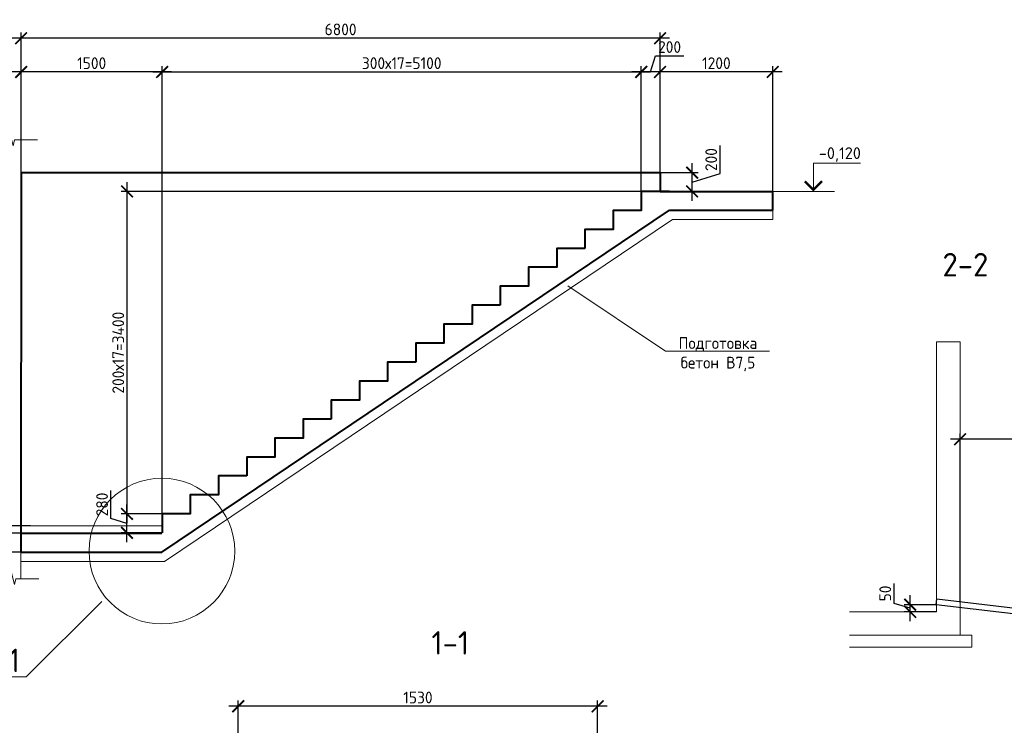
# Model space of a CAD drawing. Header units: millimetres. Extents: x 130535 to 1380046, y -231620 to 121434.
# Tile 81 of 135: x 676308 to 697269, y 8071 to 23098. Entities that reach past the tile are written whole.
import ezdxf
from ezdxf import colors
from ezdxf.entities.mleader import LeaderData, LeaderLine
from ezdxf.enums import TextEntityAlignment as Align
from ezdxf.math import Vec2, Vec3

# ---------------------------------------------------------------- set-up
doc = ezdxf.new("R2010")
doc.units = ezdxf.units.MM
doc.layers.get('DEFPOINTS').update_dxf_attribs({"lineweight": 0})
for name, color, linetype, lineweight in [('!PIARENA-KR-ADDITIONAL TEXT_ВЫНОСКИ', 7, 'Continuous', 13), ('РАЗМЕРЫ', 7, 'Continuous', 9), ('Разрез жилая часть$0$Отметки', 7, 'Continuous', 20), ('Символы 0.20', 7, 'Continuous', 20), ('стены монолит', 7, 'Continuous', 40), ('Текст 5.00', 7, 'Continuous', 50), ('Тонкая', 7, 'Continuous', 20), ('Тонкая 0.20', 7, 'Continuous', 20)]:
    doc.layers.add(name, color=color, linetype=linetype, lineweight=lineweight)
doc.layers.add('ИЗМ', color=7, linetype='Continuous')
doc.styles.add('!Main', font='isocpeui.ttf')
doc.styles.add('GOST-2.304_Type-B', font='GOST_Common.ttf')
doc.styles.add('ГОСТ', font='isocpeur.TTF')
doc.dimstyles.new('СПДС', dxfattribs={"dimscale": 100, "dimtxt": 2.5, "dimasz": 2.5, "dimexe": 1.25, "dimexo": 0, "dimtad": 1, "dimdec": 0, "dimtxsty": 'GOST-2.304_Type-B', "dimblk": 'ARCHTICK', "dimcen": 2.5, "dimdle": 2, "dimadec": 0, "dimazin": 2, "dimtfac": 0.75, "dimtdec": 0, "dimtmove": 1, "dimatfit": 3, "dimfxl": 1, "dimtolj": 1, "dimarcsym": 1})

# ---------------------------------------------------------------- blocks, each defined once
blk = doc.blocks.new('_None')
blk = doc.blocks.new('_ArchTick')
at = {"color": 0, "linetype": 'ByBlock', "const_width": 0.15}
blk.add_lwpolyline([(-0.5, -0.5), (0.5, 0.5)], dxfattribs=at)
blk = doc.blocks.new('*D269')
at = {"layer": 'DEFPOINTS', "color": 0, "linetype": 'Continuous', "lineweight": 0, "transparency": 16777216}
for p in [(689540, 21985), (689540, 19441), (679340, 12573)]:
    blk.add_point(p, dxfattribs=at)
at = {"layer": 'РАЗМЕРЫ', "color": 0, "linetype": 'Continuous', "lineweight": -2, "transparency": 16777216}
for p, q in [((679340, 12573), (679340, 22110)), ((689540, 19441), (689540, 22110)), ((679140, 21985), (689740, 21985))]:
    blk.add_line(p, q, dxfattribs=at)
at = {"layer": 'РАЗМЕРЫ', "color": 0, "linetype": 'Continuous', "lineweight": -2, "transparency": 16777216, "xscale": 250, "yscale": 250, "zscale": 250, "rotation": 180}
blk.add_blockref('_ArchTick', (679340, 21985), dxfattribs=at)
at = {"layer": 'РАЗМЕРЫ', "color": 0, "linetype": 'Continuous', "lineweight": -2, "transparency": 16777216, "xscale": 250, "yscale": 250, "zscale": 250}
blk.add_blockref('_ArchTick', (689540, 21985), dxfattribs=at)
at = {"layer": 'РАЗМЕРЫ', "color": 0, "linetype": 'Continuous', "lineweight": 0, "transparency": 16777216, "insert": (684440, 22172), "char_height": 250, "width": 550.09, "attachment_point": 5, "style": 'GOST-2.304_Type-B'}
blk.add_mtext('\\A1;300х17=5100', dxfattribs=at)
blk = doc.blocks.new('*D270')
at = {"layer": 'DEFPOINTS', "color": 0, "linetype": 'Continuous', "lineweight": 0, "transparency": 16777216}
for p in [(689939, 21985), (689939, 19841), (692339, 19441)]:
    blk.add_point(p, dxfattribs=at)
at = {"layer": 'РАЗМЕРЫ', "color": 0, "linetype": 'Continuous', "lineweight": -2, "transparency": 16777216}
for p, q in [((689939, 19841), (689939, 22110)), ((692339, 19441), (692339, 22110)), ((692539, 21985), (689739, 21985))]:
    blk.add_line(p, q, dxfattribs=at)
at = {"layer": 'РАЗМЕРЫ', "color": 0, "linetype": 'Continuous', "lineweight": -2, "transparency": 16777216, "xscale": 250, "yscale": 250, "zscale": 250, "rotation": 180}
blk.add_blockref('_ArchTick', (689939, 21985), dxfattribs=at)
at = {"layer": 'РАЗМЕРЫ', "color": 0, "linetype": 'Continuous', "lineweight": -2, "transparency": 16777216, "xscale": 250, "yscale": 250, "zscale": 250}
blk.add_blockref('_ArchTick', (692339, 21985), dxfattribs=at)
at = {"layer": 'РАЗМЕРЫ', "color": 0, "linetype": 'Continuous', "lineweight": 0, "transparency": 16777216, "insert": (691139, 22172), "char_height": 250, "attachment_point": 5, "style": 'GOST-2.304_Type-B'}
blk.add_mtext('\\A1;1200', dxfattribs=at)
blk = doc.blocks.new('*D271')
at = {"layer": 'DEFPOINTS', "color": 0, "linetype": 'Continuous', "lineweight": 0, "transparency": 16777216}
for p in [(676339, 22703), (676339, 19841), (689939, 19841)]:
    blk.add_point(p, dxfattribs=at)
at = {"layer": 'РАЗМЕРЫ', "color": 0, "linetype": 'Continuous', "lineweight": -2, "transparency": 16777216}
for p, q in [((690139, 22703), (676139, 22703)), ((676339, 19841), (676339, 22828)), ((689939, 19841), (689939, 22828))]:
    blk.add_line(p, q, dxfattribs=at)
at = {"layer": 'РАЗМЕРЫ', "color": 0, "linetype": 'Continuous', "lineweight": -2, "transparency": 16777216, "xscale": 250, "yscale": 250, "zscale": 250, "rotation": 180}
blk.add_blockref('_ArchTick', (676339, 22703), dxfattribs=at)
at = {"layer": 'РАЗМЕРЫ', "color": 0, "linetype": 'Continuous', "lineweight": -2, "transparency": 16777216, "xscale": 250, "yscale": 250, "zscale": 250}
blk.add_blockref('_ArchTick', (689939, 22703), dxfattribs=at)
at = {"layer": 'РАЗМЕРЫ', "color": 0, "linetype": 'Continuous', "lineweight": 0, "transparency": 16777216, "insert": (683139, 22891), "char_height": 250, "attachment_point": 5, "style": 'GOST-2.304_Type-B'}
blk.add_mtext('\\A1;6800', dxfattribs=at)
blk = doc.blocks.new('*D272')
at = {"layer": 'DEFPOINTS', "color": 0, "linetype": 'Continuous', "lineweight": 0, "transparency": 16777216}
for p in [(676339, 21985), (676339, 19841), (679340, 12573)]:
    blk.add_point(p, dxfattribs=at)
at = {"layer": 'РАЗМЕРЫ', "color": 0, "linetype": 'Continuous', "lineweight": -2, "transparency": 16777216}
for p, q in [((676339, 19841), (676339, 22110)), ((679340, 12573), (679340, 22110)), ((679540, 21985), (676139, 21985))]:
    blk.add_line(p, q, dxfattribs=at)
at = {"layer": 'РАЗМЕРЫ', "color": 0, "linetype": 'Continuous', "lineweight": -2, "transparency": 16777216, "xscale": 250, "yscale": 250, "zscale": 250, "rotation": 180}
blk.add_blockref('_ArchTick', (676339, 21985), dxfattribs=at)
at = {"layer": 'РАЗМЕРЫ', "color": 0, "linetype": 'Continuous', "lineweight": -2, "transparency": 16777216, "xscale": 250, "yscale": 250, "zscale": 250}
blk.add_blockref('_ArchTick', (679340, 21985), dxfattribs=at)
at = {"layer": 'РАЗМЕРЫ', "color": 0, "linetype": 'Continuous', "lineweight": 0, "transparency": 16777216, "insert": (677840, 22172), "char_height": 250, "attachment_point": 5, "style": 'GOST-2.304_Type-B'}
blk.add_mtext('\\A1;1500', dxfattribs=at)
blk = doc.blocks.new('*D289')
at = {"layer": 'DEFPOINTS', "color": 0, "linetype": 'Continuous', "lineweight": 0, "transparency": 16777216}
for p in [(689939, 19841), (690623, 19841), (689939, 19441)]:
    blk.add_point(p, dxfattribs=at)
at = {"layer": 'РАЗМЕРЫ', "color": 0, "linetype": 'Continuous', "lineweight": -2, "transparency": 16777216}
for p, q in [((691217, 19819), (691217, 20419)), ((690623, 19241), (690623, 20041)), ((689939, 19841), (690748, 19841)), ((690623, 19641), (691217, 19819)), ((689939, 19441), (690748, 19441))]:
    blk.add_line(p, q, dxfattribs=at)
at = {"layer": 'РАЗМЕРЫ', "color": 0, "linetype": 'Continuous', "lineweight": -2, "transparency": 16777216, "xscale": 250, "yscale": 250, "zscale": 250}
for p, rotation in [((690623, 19841), 90), ((690623, 19441), 270)]:
    blk.add_blockref('_ArchTick', p, dxfattribs=dict(at, rotation=rotation))
at = {"layer": 'РАЗМЕРЫ', "color": 0, "linetype": 'Continuous', "lineweight": 0, "transparency": 16777216, "insert": (691029, 20119), "char_height": 250, "attachment_point": 5, "rotation": 90, "style": 'GOST-2.304_Type-B'}
blk.add_mtext('\\A1;200', dxfattribs=at)
blk = doc.blocks.new('*D267')
at = {"layer": 'DEFPOINTS', "color": 0, "linetype": 'Continuous', "lineweight": 0, "transparency": 16777216}
for p in [(689540, 21985), (689540, 19841), (689939, 19841)]:
    blk.add_point(p, dxfattribs=at)
at = {"layer": 'РАЗМЕРЫ', "color": 0, "linetype": 'Continuous', "lineweight": -2, "transparency": 16777216}
for p, q in [((689740, 21985), (689843, 22328)), ((689843, 22328), (690443, 22328)), ((689540, 19841), (689540, 22110)), ((689939, 19841), (689939, 22110)), ((690139, 21985), (689340, 21985))]:
    blk.add_line(p, q, dxfattribs=at)
at = {"layer": 'РАЗМЕРЫ', "color": 0, "linetype": 'Continuous', "lineweight": -2, "transparency": 16777216, "xscale": 250, "yscale": 250, "zscale": 250, "rotation": 180}
blk.add_blockref('_ArchTick', (689540, 21985), dxfattribs=at)
at = {"layer": 'РАЗМЕРЫ', "color": 0, "linetype": 'Continuous', "lineweight": -2, "transparency": 16777216, "xscale": 250, "yscale": 250, "zscale": 250}
blk.add_blockref('_ArchTick', (689939, 21985), dxfattribs=at)
at = {"layer": 'РАЗМЕРЫ', "color": 0, "linetype": 'Continuous', "lineweight": 0, "transparency": 16777216, "insert": (690143, 22516), "char_height": 250, "attachment_point": 5, "style": 'GOST-2.304_Type-B'}
blk.add_mtext('\\A1;200', dxfattribs=at)
blk = doc.blocks.new('*D266')
at = {"layer": 'DEFPOINTS', "color": 0, "linetype": 'Continuous', "lineweight": 0, "transparency": 16777216}
for p in [(680961, 8476), (680961, 6294), (688611, 6294)]:
    blk.add_point(p, dxfattribs=at)
at = {"layer": 'РАЗМЕРЫ', "color": 0, "linetype": 'Continuous', "lineweight": -2, "transparency": 16777216}
for p, q in [((680961, 6294), (680961, 8601)), ((688611, 6294), (688611, 8601)), ((688811, 8476), (680761, 8476))]:
    blk.add_line(p, q, dxfattribs=at)
at = {"layer": 'РАЗМЕРЫ', "color": 0, "linetype": 'Continuous', "lineweight": -2, "transparency": 16777216, "xscale": 250, "yscale": 250, "zscale": 250, "rotation": 180}
blk.add_blockref('_ArchTick', (680961, 8476), dxfattribs=at)
at = {"layer": 'РАЗМЕРЫ', "color": 0, "linetype": 'Continuous', "lineweight": -2, "transparency": 16777216, "xscale": 250, "yscale": 250, "zscale": 250}
blk.add_blockref('_ArchTick', (688611, 8476), dxfattribs=at)
at = {"layer": 'РАЗМЕРЫ', "color": 0, "linetype": 'Continuous', "lineweight": 0, "transparency": 16777216, "insert": (684786, 8663), "char_height": 250, "attachment_point": 5, "style": 'GOST-2.304_Type-B'}
blk.add_mtext('\\A1;1530', dxfattribs=at)
blk = doc.blocks.new('*D490')
at = {"layer": 'DEFPOINTS', "color": 0, "linetype": 'Continuous', "lineweight": 0, "transparency": 16777216}
for p in [(677936, 12161, -700), (675381, 11761), (677936, 11761, -1050)]:
    blk.add_point(p, dxfattribs=at)
at = {"layer": 'РАЗМЕРЫ', "color": 0, "linetype": 'Continuous', "lineweight": -2, "transparency": 16777216}
for p, q in [((677936, 12161), (675256, 12161)), ((675381, 12361), (675381, 11561)), ((675381, 11961), (674850, 11369)), ((677936, 11761), (675256, 11761)), ((674850, 11369), (674850, 10769))]:
    blk.add_line(p, q, dxfattribs=at)
at = {"layer": 'РАЗМЕРЫ', "color": 0, "linetype": 'Continuous', "lineweight": -2, "transparency": 16777216, "xscale": 250, "yscale": 250, "zscale": 250}
for p, rotation in [((675381, 12161), 90), ((675381, 11761), 270)]:
    blk.add_blockref('_ArchTick', p, dxfattribs=dict(at, rotation=rotation))
at = {"layer": 'РАЗМЕРЫ', "color": 0, "linetype": 'Continuous', "lineweight": 0, "transparency": 16777216, "insert": (674663, 11069), "char_height": 250, "attachment_point": 5, "rotation": 90, "style": 'GOST-2.304_Type-B'}
blk.add_mtext('\\A1;200', dxfattribs=at)
blk = doc.blocks.new('*D491')
at = {"layer": 'DEFPOINTS', "color": 0, "linetype": 'Continuous', "lineweight": 0, "transparency": 16777216}
for p in [(689939, 19441), (678592, 12573), (679340, 12573)]:
    blk.add_point(p, dxfattribs=at)
at = {"layer": 'РАЗМЕРЫ', "color": 0, "linetype": 'Continuous', "lineweight": -2, "transparency": 16777216}
for p, q in [((678592, 19641), (678592, 12373)), ((689939, 19441), (678467, 19441)), ((679340, 12573), (678467, 12573))]:
    blk.add_line(p, q, dxfattribs=at)
at = {"layer": 'РАЗМЕРЫ', "color": 0, "linetype": 'Continuous', "lineweight": -2, "transparency": 16777216, "xscale": 250, "yscale": 250, "zscale": 250}
for p, rotation in [((678592, 19441), 90), ((678592, 12573), 270)]:
    blk.add_blockref('_ArchTick', p, dxfattribs=dict(at, rotation=rotation))
at = {"layer": 'РАЗМЕРЫ', "color": 0, "linetype": 'Continuous', "lineweight": 0, "transparency": 16777216, "insert": (678405, 16007), "char_height": 250, "attachment_point": 5, "rotation": 90, "style": 'GOST-2.304_Type-B'}
blk.add_mtext('\\A1;200х17=3400', dxfattribs=at)
blk = doc.blocks.new('*D492')
at = {"layer": 'DEFPOINTS', "color": 0, "linetype": 'Continuous', "lineweight": 0, "transparency": 16777216}
for p in [(678592, 12573), (679340, 12573), (679340, 12169)]:
    blk.add_point(p, dxfattribs=at)
at = {"layer": 'РАЗМЕРЫ', "color": 0, "linetype": 'Continuous', "lineweight": -2, "transparency": 16777216}
for p, q in [((678248, 12474), (678248, 13074)), ((678592, 11969), (678592, 12773)), ((678592, 12371), (678248, 12474)), ((679340, 12573), (678467, 12573)), ((679340, 12169), (678467, 12169))]:
    blk.add_line(p, q, dxfattribs=at)
at = {"layer": 'РАЗМЕРЫ', "color": 0, "linetype": 'Continuous', "lineweight": -2, "transparency": 16777216, "xscale": 250, "yscale": 250, "zscale": 250}
for p, rotation in [((678592, 12573), 90), ((678592, 12169), 270)]:
    blk.add_blockref('_ArchTick', p, dxfattribs=dict(at, rotation=rotation))
at = {"layer": 'РАЗМЕРЫ', "color": 0, "linetype": 'Continuous', "lineweight": 0, "transparency": 16777216, "insert": (678061, 12774), "char_height": 250, "attachment_point": 5, "rotation": 90, "style": 'GOST-2.304_Type-B'}
blk.add_mtext('\\A1;280', dxfattribs=at)
blk = doc.blocks.new('*D493')
at = {"layer": 'DEFPOINTS', "color": 0, "linetype": 'Continuous', "lineweight": 0, "transparency": 16777216}
for p in [(675381, 12321), (676537, 12321, -7149), (676537, 12161, -3225)]:
    blk.add_point(p, dxfattribs=at)
at = {"layer": 'РАЗМЕРЫ', "color": 0, "linetype": 'Continuous', "lineweight": -2, "transparency": 16777216}
for p, q in [((675038, 12344), (675038, 12769)), ((675381, 11961), (675381, 12521)), ((675381, 12241), (675038, 12344)), ((676537, 12321), (675256, 12321)), ((676537, 12161), (675256, 12161))]:
    blk.add_line(p, q, dxfattribs=at)
at = {"layer": 'РАЗМЕРЫ', "color": 0, "linetype": 'Continuous', "lineweight": -2, "transparency": 16777216, "xscale": 250, "yscale": 250, "zscale": 250}
for p, rotation in [((675381, 12321), 90), ((675381, 12161), 270)]:
    blk.add_blockref('_ArchTick', p, dxfattribs=dict(at, rotation=rotation))
at = {"layer": 'РАЗМЕРЫ', "color": 0, "linetype": 'Continuous', "lineweight": 0, "transparency": 16777216, "insert": (674850, 12556), "char_height": 250, "attachment_point": 5, "rotation": 90, "style": 'GOST-2.304_Type-B'}
blk.add_mtext('\\A1;80', dxfattribs=at)
blk = doc.blocks.new('*D530')
at = {"layer": 'DEFPOINTS', "color": 0, "linetype": 'Continuous', "lineweight": 0, "transparency": 16777216}
for p in [(696326, 14163), (696326, 10705), (700319, 10233)]:
    blk.add_point(p, dxfattribs=at)
at = {"layer": 'РАЗМЕРЫ', "color": 0, "linetype": 'Continuous', "lineweight": -2, "transparency": 16777216}
for p, q in [((696326, 10705), (696326, 14288)), ((700319, 10233), (700319, 14288)), ((700519, 14163), (696126, 14163))]:
    blk.add_line(p, q, dxfattribs=at)
at = {"layer": 'РАЗМЕРЫ', "color": 0, "linetype": 'Continuous', "lineweight": -2, "transparency": 16777216, "xscale": 250, "yscale": 250, "zscale": 250, "rotation": 180}
blk.add_blockref('_ArchTick', (696326, 14163), dxfattribs=at)
at = {"layer": 'РАЗМЕРЫ', "color": 0, "linetype": 'Continuous', "lineweight": -2, "transparency": 16777216, "xscale": 250, "yscale": 250, "zscale": 250}
blk.add_blockref('_ArchTick', (700319, 14163), dxfattribs=at)
at = {"layer": 'РАЗМЕРЫ', "color": 0, "linetype": 'Continuous', "lineweight": 0, "transparency": 16777216, "insert": (698323, 14350), "char_height": 250, "attachment_point": 5, "style": 'GOST-2.304_Type-B'}
blk.add_mtext('\\A1;1650', dxfattribs=at)
blk = doc.blocks.new('*D531')
at = {"layer": 'DEFPOINTS', "color": 0, "linetype": 'Continuous', "lineweight": 0, "transparency": 16777216}
for p in [(695265, 10639), (695819, 10639), (695826, 10488)]:
    blk.add_point(p, dxfattribs=at)
at = {"layer": 'РАЗМЕРЫ', "color": 0, "linetype": 'Continuous', "lineweight": -2, "transparency": 16777216}
for p, q in [((694921, 10667), (694921, 11092)), ((695265, 10288), (695265, 10839)), ((695265, 10564), (694921, 10667)), ((695819, 10639), (695140, 10639)), ((695826, 10488), (695140, 10488))]:
    blk.add_line(p, q, dxfattribs=at)
at = {"layer": 'РАЗМЕРЫ', "color": 0, "linetype": 'Continuous', "lineweight": -2, "transparency": 16777216, "xscale": 250, "yscale": 250, "zscale": 250}
for p, rotation in [((695265, 10639), 90), ((695265, 10488), 270)]:
    blk.add_blockref('_ArchTick', p, dxfattribs=dict(at, rotation=rotation))
at = {"layer": 'РАЗМЕРЫ', "color": 0, "linetype": 'Continuous', "lineweight": 0, "transparency": 16777216, "insert": (694734, 10879), "char_height": 250, "attachment_point": 5, "rotation": 90, "style": 'GOST-2.304_Type-B'}
blk.add_mtext('\\A1;50', dxfattribs=at)

msp = doc.modelspace()

# ---------------------------------------------------------------- linework, layer by layer
at = {"layer": 'ИЗМ', "linetype": 'Continuous', "lineweight": 30}
msp.add_lwpolyline([(695832.5, 10763), (700319.3, 10232.7), (700306, 10108.4), (695819.2, 10638.7), (695832.5, 10763)], dxfattribs=at)
at = {"layer": 'РАЗМЕРЫ', "linetype": 'Continuous', "lineweight": 0}
for p, q in [((676334.9, 20539.1), (676334.9, 11192.8, -700)), ((693409, 19440.8), (692339.4, 19440.8)), ((693354.2, 19440.8), (693655.1, 19440.8)), ((679335, 12320.8, -700), (676537.1, 12320.8, -7150))]:
    msp.add_line(p, q, dxfattribs=at)
at = {"layer": 'РАЗМЕРЫ', "color": 0, "linetype": 'Continuous', "lineweight": 18}
msp.add_line((692339.4, 18840.8), (692339.4, 19040.8), dxfattribs=at)
at = {"layer": 'РАЗМЕРЫ', "linetype": 'Continuous', "lineweight": 0}
msp.add_circle((679334.9, 11780.8, -700), 1551.3, dxfattribs=at)
at = {"layer": 'Символы 0.20', "color": 1, "linetype": 'Continuous', "lineweight": 20, "ltscale": 100}
msp.add_line((693204.2, 20040.8), (694204.2, 20040.8), dxfattribs=at)
at = {"layer": 'Символы 0.20', "color": 1, "linetype": 'Continuous', "lineweight": 20, "ltscale": 10000}
msp.add_line((693354.2, 19440.8), (693054.2, 19440.8), dxfattribs=at)
msp.add_lwpolyline([(693204.2, 19440.8), (693204.2, 20040.8)], dxfattribs=at)
at = {"layer": 'Символы 0.20', "color": 1, "linetype": 'Continuous', "lineweight": 20, "ltscale": 10000, "const_width": 50}
msp.add_lwpolyline([(693021.9, 19658.5), (693204.2, 19476.2), (693386.5, 19658.5)], dxfattribs=at)
at = {"layer": 'стены монолит', "ltscale": 100}
for p, q in [((676339.5, 19840.8), (676334.9, 11760.8, -700)), ((676339.5, 19840.8), (689939.5, 19840.8)), ((689939.5, 19840.8), (689939.5, 19440.8)), ((689939.5, 19440.8), (692339.4, 19440.8)), ((692339.4, 19040.8), (692339.4, 19440.8)), ((679334.9, 11760.8, -700), (690139.6, 19040.8)), ((690139.6, 19040.8), (692339.4, 19040.8)), ((676334.9, 12160.8), (679335, 12160.8, -700)), ((676334.9, 11760.8, -700), (679334.9, 11760.8, -700))]:
    msp.add_line(p, q, dxfattribs=at)
at = {"layer": 'стены монолит', "color": 0, "lineweight": 18, "ltscale": 100}
for p, q in [((679388.5, 11560.8, -700), (690201.4, 18840.8)), ((690201.4, 18840.8), (692339.4, 18840.8)), ((676334.9, 11560.8, -700), (679388.5, 11560.8, -700))]:
    msp.add_line(p, q, dxfattribs=at)
at = {"layer": 'стены монолит', "ltscale": 100}
for points in [[(690139.6, 19440.8), (689539.6, 19440.8), (689539.6, 19036.8), (688939.6, 19036.8), (688939.6, 18632.8), (688339.6, 18632.8), (688339.6, 18228.8)], [(688339.6, 18228.8), (687739.6, 18228.8), (687739.6, 17824.8), (687139.6, 17824.8), (687139.6, 17420.8), (686539.6, 17420.8), (686539.6, 17016.8)], [(686539.6, 17016.8), (685939.6, 17016.8), (685939.6, 16612.8), (685339.6, 16612.8), (685339.6, 16208.8), (684739.6, 16208.8), (684739.6, 15804.8)], [(684739.6, 15804.8), (684139.6, 15804.8), (684139.6, 15400.8), (683539.6, 15400.8), (683539.6, 14996.8), (682939.6, 14996.8), (682939.6, 14592.8)], [(682939.6, 14592.8), (682339.6, 14592.8), (682339.6, 14188.8), (681739.6, 14188.8), (681739.6, 13784.8), (681139.6, 13784.8), (681139.6, 13380.8)], [(681139.6, 13380.8), (680539.6, 13380.8), (680539.6, 12976.8), (679939.6, 12976.8), (679939.6, 12572.8), (679339.6, 12572.8), (679339.6, 12168.8)]]:
    msp.add_lwpolyline(points, dxfattribs=at)
at = {"layer": 'Тонкая', "elevation": 700}
msp.add_lwpolyline([(675584.1, 20539.1), (675659.1, 20539.1), (676073.8, 20539.1), (676105.1, 20664.1), (676167.6, 20414.1), (676198.8, 20539.1), (676613.6, 20539.1), (676688.6, 20539.1)], dxfattribs=at)
at = {"layer": 'Тонкая'}
msp.add_lwpolyline([(675612.8, 11192.8), (675687.8, 11192.8), (676102.6, 11192.8), (676133.8, 11317.8), (676196.3, 11067.8), (676227.6, 11192.8), (676642.3, 11192.8), (676717.3, 11192.8)], dxfattribs=at)
at = {"layer": 'Тонкая 0.20'}
for p, q in [((695825.8, 16238.4), (696325.8, 16238.4)), ((695825.8, 10500.9), (695825.8, 16238.4)), ((696325.8, 16238.4), (696325.8, 10500.9)), ((695825.8, 10488.4), (695825.8, 13570.7)), ((696325.8, 13570.7), (696325.8, 9988.4)), ((693975.8, 10488.4), (695825.8, 10488.4)), ((696575.8, 9988.4), (693975.8, 9988.4)), ((696575.8, 9988.4), (696575.8, 9738.4)), ((696575.8, 9738.4), (693975.8, 9738.4))]:
    msp.add_line(p, q, dxfattribs=at)

# ---------------------------------------------------------------- texts
at = {"layer": 'Разрез жилая часть$0$Отметки', "linetype": 'Continuous', "lineweight": 25, "ltscale": 100, "style": 'ГОСТ'}
msp.add_text('-0,120', height=250, dxfattribs=at).set_placement((693321.7, 20130.8))
at = {"layer": 'Текст 5.00', "style": 'GOST-2.304_Type-B'}
for s, p in [('2-2', (696440.5, 17880.7)), ('1-1', (685474.1, 9826.6))]:
    msp.add_text(s, height=500, dxfattribs=at).set_placement(p, align=Align.MIDDLE_CENTER)

# ---------------------------------------------------------------- dimensions: what is measured, and where the dimension line sits
at = {"layer": 'РАЗМЕРЫ', "linetype": 'Continuous', "lineweight": 0}
for base, p1, p2, picture, middle in [((676339.5, 22703.3), (689939.5, 19840.8), (676339.5, 19840.8), '*D271', (683139.5, 22890.8)), ((676339.5, 21984.5), (679339.6, 12572.8), (676339.5, 19840.8), '*D272', (677839.5, 22172)), ((689939.5, 21984.5), (692339.4, 19440.8), (689939.5, 19840.8), '*D270', (691139.5, 22172))]:
    dim = msp.add_linear_dim(base=base, p1=p1, p2=p2, dimstyle='СПДС', override={"dimlfac": 0.5, "dimrnd": 5}, dxfattribs=at)
    dim.commit()
    dim.dimension.update_dxf_attribs({"geometry": picture, "text_midpoint": middle})
for base, p1, p2, angle, override, picture, middle in [((689539.6, 21984.5), (689939.5, 19840.8), (689539.6, 19840.8), 180, {"dimlfac": 0.5, "dimrnd": 5}, '*D267', (689905.2, 22515.8)), ((690623, 19840.8), (689939.5, 19440.8), (689939.5, 19840.8), 90, {"dimlfac": 0.5, "dimrnd": 5}, '*D289', (691029.2, 19881.4)), ((675381.3, 12320.8), (676537.1, 12160.8, -3225), (676537.5, 12320.8, -7149.3), 90, {"dimlfac": 0.5}, '*D493', (674850.1, 12406.4))]:
    dim = msp.add_linear_dim(base=base, p1=p1, p2=p2, angle=angle, dimstyle='СПДС', override=override, dxfattribs=at)
    dim.commit()
    dim.dimension.update_dxf_attribs({"geometry": picture, "text_midpoint": middle})
dim = msp.add_linear_dim(base=(689539.6, 21984.5), p1=(679339.6, 12572.8), p2=(689539.6, 19440.8), text='300х17=<>', dimstyle='СПДС', override={"dimlfac": 0.5, "dimrnd": 5}, dxfattribs=at)
dim.commit()
dim.dimension.update_dxf_attribs({"geometry": '*D269', "text_midpoint": (684439.6, 22172)})
for p1, text, picture, middle in [((689939.5, 19440.8), '200х17=3400', '*D491', (678404.5, 16006.8)), ((679339.6, 12168.8), '280', '*D492', (678060.8, 12536.4))]:
    dim = msp.add_linear_dim(base=(678592, 12572.8), p1=p1, p2=(679339.6, 12572.8), angle=90, text=text, dimstyle='СПДС', override={"dimlfac": 0.5}, dxfattribs=at)
    dim.commit()
    dim.dimension.update_dxf_attribs({"geometry": picture, "text_midpoint": middle})
at = {"layer": 'РАЗМЕРЫ', "color": 3, "linetype": 'Continuous', "lineweight": 0}
dim = msp.add_linear_dim(base=(696325.8, 14163), p1=(700319.3, 10232.7), p2=(696325.8, 10704.7), angle=180, text='1650', dimstyle='СПДС', override={"dimlfac": 0.2}, dxfattribs=at)
dim.commit()
dim.dimension.update_dxf_attribs({"geometry": '*D530', "text_midpoint": (698322.6, 14350.5)})
at = {"layer": 'РАЗМЕРЫ', "linetype": 'Continuous', "lineweight": 0}
dim = msp.add_linear_dim(base=(675381.3, 11760.8, -3225), p1=(677936.1, 12160.8, -3925), p2=(677936, 11760.8, -4275), angle=90, dimstyle='СПДС', override={"dimlfac": 0.5}, dxfattribs=at)
dim.commit()
dim.dimension.update_dxf_attribs({"geometry": '*D490', "text_midpoint": (674850.1, 11306.9, -3225), "dimtype": 160})
dim = msp.add_linear_dim(base=(695265.2, 10638.7), p1=(695825.8, 10488.4), p2=(695819.2, 10638.7), angle=90, text='50', dimstyle='СПДС', dxfattribs=at)
dim.commit()
dim.dimension.update_dxf_attribs({"geometry": '*D531', "text_midpoint": (694733.9, 10729.2)})
at = {"layer": 'РАЗМЕРЫ', "color": 3, "linetype": 'Continuous', "lineweight": 0}
dim = msp.add_linear_dim(base=(680961.5, 8475.8), p1=(688611.5, 6294), p2=(680961.5, 6294), dimstyle='СПДС', override={"dimlfac": 0.2}, dxfattribs=at)
dim.commit()
dim.dimension.update_dxf_attribs({"geometry": '*D266', "text_midpoint": (684786.5, 8663.3)})

# ---------------------------------------------------------------- leaders
at = {"layer": '!PIARENA-KR-ADDITIONAL TEXT_ВЫНОСКИ', "ltscale": 30}
ml = msp.add_multileader_mtext('Standard', dxfattribs=at)
ml.set_content('{\\fISOCPEUR|b0|i0|c0|p34;\\C256;поз.2 нижняя %%c10 А500С, шаг 200х200\\P поз.1   верхняя %%c10 А500С, шаг 200х200\\Pфоновая арматура, раскладку начинать \\Pвдоль цифровых осей}', color=3, style='!Main')
ml.set_leader_properties(color=256, linetype='ByLayer', lineweight=-1)
ml.build(insert=Vec2(0, 0))
ml.multileader.update_dxf_attribs({"text_left_attachment_type": 6, "text_right_attachment_type": 6, "dogleg_length": 0.339, "arrow_head_size": 160000, "scale": 100})
ctx = ml.context
ctx.base_point, ctx.scale, ctx.char_height, ctx.arrow_head_size, ctx.landing_gap_size, ctx.plane_origin = Vec3(817359.6, 17503.3), 100, 250, 160000, 0, Vec3(823407.5, 13210.4)
ctx.left_attachment, ctx.right_attachment, ctx.text_align_type = 6, 6, 1
notes = []
notes.append((ctx, [(0, (1, 1, 0), (823868.6, 17503.3), (-1, 0), 33.9, [(0, [(825874.7, 16893)], 0, [])])]))
ctx.mtext.insert, ctx.mtext.width, ctx.mtext.alignment, ctx.mtext.flow_direction = Vec3(820597.1, 17828.3), 10171.308, 2, 5
at = {"layer": 'Символы 0.20'}
ml = msp.add_multileader_mtext('Standard', dxfattribs=at)
ml.set_content('Подготовка\\Pбетон В7,5', color=256, style='GOST-2.304_Type-B')
ml.set_leader_properties(color=256, linetype='ByLayer', lineweight=-1)
ml.set_arrow_properties(name='NONE')
ml.build(insert=Vec2(0, 0))
ml.multileader.update_dxf_attribs({"text_left_attachment_type": 6, "text_right_attachment_type": 6, "dogleg_length": 1, "arrow_head_size": 36, "scale": 20})
ctx = ml.context
ctx.base_point, ctx.scale, ctx.char_height, ctx.arrow_head_size, ctx.landing_gap_size, ctx.plane_origin = Vec3(690254.8, 16036), 20, 250, 36, 18, Vec3(694708.6, 21057.2)
ctx.left_attachment, ctx.right_attachment, ctx.text_align_type = 6, 6, 1
notes.append((ctx, [(0, (1, 1, 0), (690054.8, 16036), (1, 0), 200, [(0, [(687979.7, 17429.4)], 0, [])])]))
ctx.mtext.insert, ctx.mtext.alignment, ctx.mtext.flow_direction = Vec3(691172.8, 16336), 2, 5
at = {"layer": 'Символы 0.20', "ltscale": 100}
ml = msp.add_multileader_mtext('Standard', dxfattribs=at)
ml.set_content('Труба Тр\\Pниз трубы на 50 мм выше верха плиты', color=256, style='ГОСТ')
ml.set_leader_properties(color=256, linetype='ByLayer', lineweight=-1)
ml.set_arrow_properties(name='NONE')
ml.build(insert=Vec2(0, 0))
ml.multileader.update_dxf_attribs({"text_left_attachment_type": 6, "text_right_attachment_type": 6, "dogleg_length": 2.5, "arrow_head_size": 45, "scale": 100})
ctx = ml.context
ctx.base_point, ctx.scale, ctx.char_height, ctx.arrow_head_size, ctx.landing_gap_size, ctx.plane_origin = Vec3(569521.5, 12390.6), 100, 300, 45, 22.5, Vec3(579228, 9080.1)
ctx.left_attachment, ctx.right_attachment = 6, 6
notes.append((ctx, [(0, (1, 1, 0), (569271.5, 12390.6), (1, 0), 250, [(0, [(569736.8, 10495.1)], 0, [])])]))
ctx.mtext.insert, ctx.mtext.width, ctx.mtext.flow_direction = Vec3(569544, 12780.6), 3780.751, 5
ml = msp.add_multileader_mtext('Standard', dxfattribs=at)
ml.set_content('Труба Тр\\Pниз трубы на 50 мм выше верха плиты', color=256, style='ГОСТ')
ml.set_leader_properties(color=256, linetype='ByLayer', lineweight=-1)
ml.set_arrow_properties(name='NONE')
ml.build(insert=Vec2(0, 0))
ml.multileader.update_dxf_attribs({"text_left_attachment_type": 6, "text_right_attachment_type": 6, "dogleg_length": 2.5, "arrow_head_size": 45, "scale": 100})
ctx = ml.context
ctx.base_point, ctx.scale, ctx.char_height, ctx.arrow_head_size, ctx.landing_gap_size, ctx.plane_origin = Vec3(633182.2, 12390.6), 100, 300, 45, 22.5, Vec3(642888.8, 9080.1)
ctx.left_attachment, ctx.right_attachment = 6, 6
notes.append((ctx, [(0, (1, 1, 0), (632932.2, 12390.6), (1, 0), 250, [(0, [(633397.6, 10495.1)], 0, [])])]))
ctx.mtext.insert, ctx.mtext.width, ctx.mtext.flow_direction = Vec3(633204.7, 12780.6), 3780.751, 5
ml = msp.add_multileader_mtext('Standard', dxfattribs=at)
ml.set_content('Труба Тр\\Pниз трубы на 50 мм выше верха плиты', color=256, style='ГОСТ')
ml.set_leader_properties(color=256, linetype='ByLayer', lineweight=-1)
ml.set_arrow_properties(name='NONE')
ml.build(insert=Vec2(0, 0))
ml.multileader.update_dxf_attribs({"text_left_attachment_type": 6, "text_right_attachment_type": 6, "dogleg_length": 2.5, "arrow_head_size": 45, "scale": 100})
ctx = ml.context
ctx.base_point, ctx.scale, ctx.char_height, ctx.arrow_head_size, ctx.landing_gap_size, ctx.plane_origin = Vec3(501440.4, 12197.9), 100, 300, 45, 22.5, Vec3(511146.9, 8887.5)
ctx.left_attachment, ctx.right_attachment = 6, 6
notes.append((ctx, [(1, (1, 1, 0), (505500.4, 12197.9), (-1, 0), 250, [(0, [(506139.9, 10557.6)], 0, [])])]))
ctx.mtext.insert, ctx.mtext.width, ctx.mtext.flow_direction = Vec3(501462.9, 12587.9), 3780.751, 5
at = {"layer": 'Символы 0.20'}
ml = msp.add_multileader_mtext('Standard', dxfattribs=at)
ml.set_content('1', color=256, style='GOST-2.304_Type-B')
ml.set_leader_properties(color=256, linetype='ByLayer', lineweight=-1)
ml.set_arrow_properties(name='NONE')
ml.build(insert=Vec2(0, 0))
ml.multileader.update_dxf_attribs({"text_left_attachment_type": 6, "text_right_attachment_type": 6, "dogleg_length": 1, "arrow_head_size": 36, "scale": 20})
ctx = ml.context
ctx.base_point, ctx.scale, ctx.char_height, ctx.arrow_head_size, ctx.landing_gap_size, ctx.plane_origin = Vec3(676057.4, 9103.2, 700), 20, 500, 36, 18, Vec3(684361.1, 12554.1, 700)
ctx.left_attachment, ctx.right_attachment = 6, 6
notes.append((ctx, [(0, (1, 1, 0), (676443.4, 9103.2, 700), (-1, 0), 200, [(0, [(678055.3, 10706.7, 700)], 0, [])])]))
ctx.mtext.insert, ctx.mtext.flow_direction = Vec3(676075.4, 9703.2, 700), 5
at = {"layer": 'Символы 0.20', "ltscale": 100}
ml = msp.add_multileader_mtext('Standard', dxfattribs=at)
ml.set_content('Труба Тр\\Pниз трубы в уровне верха плиты', color=256, style='ГОСТ')
ml.set_leader_properties(color=256, linetype='ByLayer', lineweight=-1)
ml.set_arrow_properties(name='NONE')
ml.build(insert=Vec2(0, 0))
ml.multileader.update_dxf_attribs({"text_left_attachment_type": 6, "text_right_attachment_type": 6, "dogleg_length": 2.5, "arrow_head_size": 45, "scale": 100})
ctx = ml.context
ctx.base_point, ctx.scale, ctx.char_height, ctx.arrow_head_size, ctx.landing_gap_size, ctx.plane_origin = Vec3(439775.3, 9734), 100, 300, 45, 22.5, Vec3(433878.8, 6423.5)
ctx.left_attachment, ctx.right_attachment = 6, 6
notes.append((ctx, [(1, (1, 1, 0), (439525.3, 9734), (1, 0), 250, [(0, [(438885.9, 8093.7)], 0, [])])]))
ctx.mtext.insert, ctx.mtext.width, ctx.mtext.flow_direction = Vec3(439797.8, 10124), 6576.024, 5
ml = msp.add_multileader_mtext('Standard', dxfattribs=at)
ml.set_content('Труба Тр\\Pниз трубы в уровне верха плиты', color=256, style='ГОСТ')
ml.set_leader_properties(color=256, linetype='ByLayer', lineweight=-1)
ml.set_arrow_properties(name='NONE')
ml.build(insert=Vec2(0, 0))
ml.multileader.update_dxf_attribs({"text_left_attachment_type": 6, "text_right_attachment_type": 6, "dogleg_length": 2.5, "arrow_head_size": 45, "scale": 100})
ctx = ml.context
ctx.base_point, ctx.scale, ctx.char_height, ctx.arrow_head_size, ctx.landing_gap_size, ctx.plane_origin = Vec3(374236, 9404.1), 100, 300, 45, 22.5, Vec3(368339.5, 6093.6)
ctx.left_attachment, ctx.right_attachment = 6, 6
notes.append((ctx, [(1, (1, 1, 0), (373986, 9404.1), (1, 0), 250, [(0, [(373346.6, 7763.7)], 0, [])])]))
ctx.mtext.insert, ctx.mtext.width, ctx.mtext.flow_direction = Vec3(374258.5, 9794.1), 6442.783, 5
ml = msp.add_multileader_mtext('Standard', dxfattribs=at)
ml.set_content('Щебень фр.20-40', color=256, style='ГОСТ')
ml.set_leader_properties(color=256, linetype='ByLayer', lineweight=-1)
ml.set_arrow_properties(name='NONE')
ml.build(insert=Vec2(0, 0))
ml.multileader.update_dxf_attribs({"text_left_attachment_type": 6, "text_right_attachment_type": 6, "dogleg_length": 2.5, "arrow_head_size": 45, "scale": 100})
ctx = ml.context
ctx.base_point, ctx.scale, ctx.char_height, ctx.arrow_head_size, ctx.landing_gap_size, ctx.plane_origin = Vec3(499616, 8365.1), 100, 300, 45, 22.5, Vec3(507147.5, 5054.7)
ctx.left_attachment, ctx.right_attachment = 6, 6
notes.append((ctx, [(1, (1, 1, 0), (501501, 8365.1), (-1, 0), 250, [(0, [(503252, 9791.6)], 0, [])])]))
ctx.mtext.insert, ctx.mtext.width, ctx.mtext.flow_direction = Vec3(499638.5, 8755.1), 2129.129, 5
ml = msp.add_multileader_mtext('Standard', dxfattribs=at)
ml.set_content('Щебень фр.20-40', color=256, style='ГОСТ')
ml.set_leader_properties(color=256, linetype='ByLayer', lineweight=-1)
ml.set_arrow_properties(name='NONE')
ml.build(insert=Vec2(0, 0))
ml.multileader.update_dxf_attribs({"text_left_attachment_type": 6, "text_right_attachment_type": 6, "dogleg_length": 2.5, "arrow_head_size": 45, "scale": 100})
ctx = ml.context
ctx.base_point, ctx.scale, ctx.char_height, ctx.arrow_head_size, ctx.landing_gap_size, ctx.plane_origin = Vec3(573727.1, 8341.3), 100, 300, 45, 22.5, Vec3(567830.5, 5030.9)
ctx.left_attachment, ctx.right_attachment = 6, 6
notes.append((ctx, [(1, (1, 1, 0), (573477.1, 8341.3), (1, 0), 250, [(0, [(571726, 9767.8)], 0, [])])]))
ctx.mtext.insert, ctx.mtext.width, ctx.mtext.flow_direction = Vec3(573749.6, 8731.3), 2129.129, 5
ml = msp.add_multileader_mtext('Standard', dxfattribs=at)
ml.set_content('Щебень фр.20-40', color=256, style='ГОСТ')
ml.set_leader_properties(color=256, linetype='ByLayer', lineweight=-1)
ml.set_arrow_properties(name='NONE')
ml.build(insert=Vec2(0, 0))
ml.multileader.update_dxf_attribs({"text_left_attachment_type": 6, "text_right_attachment_type": 6, "dogleg_length": 2.5, "arrow_head_size": 45, "scale": 100})
ctx = ml.context
ctx.base_point, ctx.scale, ctx.char_height, ctx.arrow_head_size, ctx.landing_gap_size, ctx.plane_origin = Vec3(637387.8, 8341.3), 100, 300, 45, 22.5, Vec3(631491.3, 5030.9)
ctx.left_attachment, ctx.right_attachment = 6, 6
notes.append((ctx, [(1, (1, 1, 0), (637137.8, 8341.3), (1, 0), 250, [(0, [(635386.8, 9767.8)], 0, [])])]))
ctx.mtext.insert, ctx.mtext.width, ctx.mtext.flow_direction = Vec3(637410.3, 8731.3), 2129.129, 5
for ctx, leaders in notes:
    for number, flags, end, landing, length, lines in leaders:
        leader = LeaderData()
        leader.index, (leader.has_last_leader_line, leader.has_dogleg_vector, leader.attachment_direction) = number, flags
        leader.last_leader_point, leader.dogleg_vector, leader.dogleg_length = Vec3(end), Vec3(landing), length
        for number, points, colour, breaks in lines:
            line = LeaderLine()
            line.index, line.vertices, line.color, line.breaks = number, Vec3.list(points), colors.encode_raw_color(colour), breaks
            leader.lines.append(line)
        ctx.leaders.append(leader)

doc.saveas('drawing.dxf')
